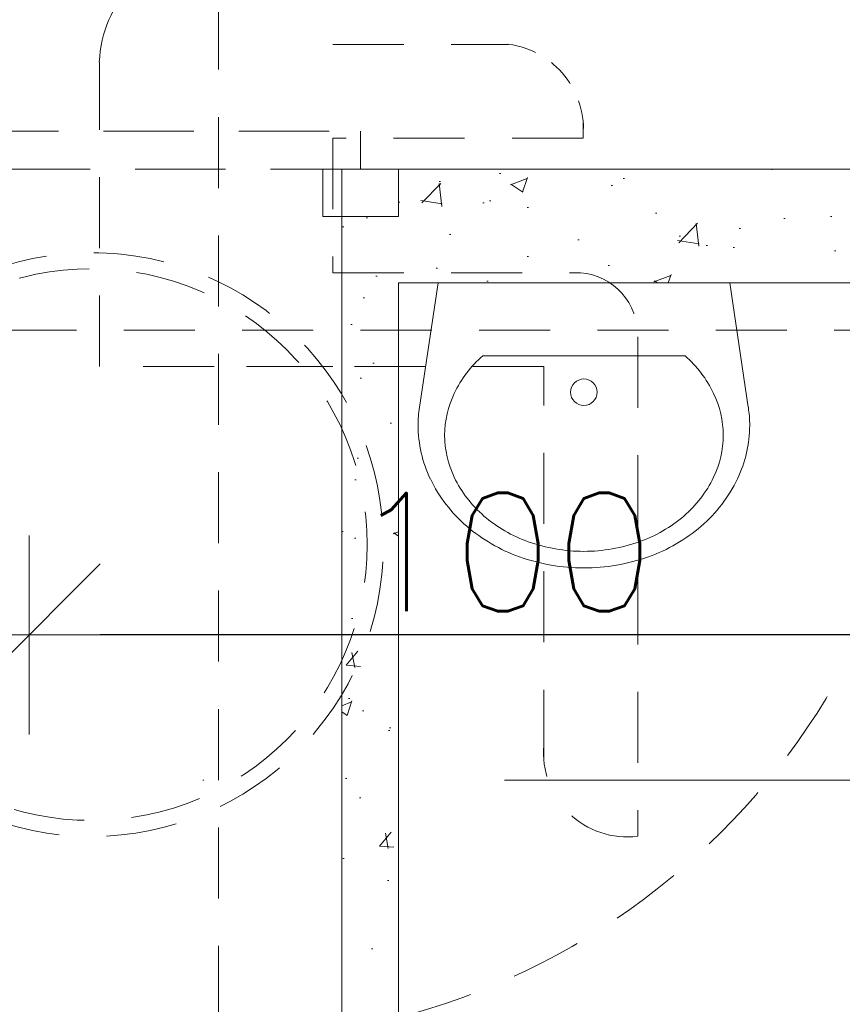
# Model space of a CAD drawing. Header units: millimetres. Extents: x 28291 to 177760, y -399809 to -170937.
# Tile 201 of 256: x 59174 to 59260, y -198052 to -197948. Entities that reach past the tile are written whole.
import ezdxf

# ---------------------------------------------------------------- set-up
doc = ezdxf.new("R2010")
doc.units = ezdxf.units.MM
for name, pattern in [('216-500', [2.5, 1.5, -1]), ('DASHDOT', [25.4, 12.7, -6.35, 0, -6.35]), ('HIDDEN2', [4.7625, 3.175, -1.5875])]:
    doc.linetypes.add(name, pattern=pattern)
doc.layers.get('0').update_dxf_attribs({"lineweight": 0})
doc.layers.add('!! 0_ Istn-okna - wymienione', color=9, linetype='Continuous', lineweight=13, true_color=0x808080)
doc.layers.add('!! 1_drzwi-linia - zrealizowane', color=7, linetype='Continuous', lineweight=5, true_color=0x7a7a7a)
for name, color, linetype, lineweight in [('!! 1_WYBURZENIA HATCH', 253, 'Continuous', 0), ('!! wymiary osi', 250, 'Continuous', 9), ('0-osie-liniA', 14, 'DASHDOT', 5)]:
    doc.layers.add(name, color=color, linetype=linetype, lineweight=lineweight)
doc.layers.add('!! 2_WYBURZENIA DO REMONTU', color=7, linetype='Continuous', lineweight=0, true_color=0x4d4d4d, plot=False)
doc.styles.add('TXT', font='simplex.shx')
doc.dimstyles.new('DIM50', dxfattribs={"dimscale": 5, "dimtxt": 2.5, "dimasz": 1.5, "dimexe": 0, "dimexo": 0, "dimgap": 0.5, "dimtad": 1, "dimdec": 4, "dimrnd": 0.5, "dimdsep": 46, "dimtxsty": 'TXT', "dimblk1": 'TICK1', "dimblk2": 'TICK1', "dimsah": 1, "dimcen": 0, "dimse1": 1, "dimse2": 1, "dimclrd": 1, "dimclre": 7, "dimclrt": 9, "dimadec": 0, "dimazin": 0, "dimtfac": 1, "dimtdec": 4, "dimtmove": 2, "dimatfit": 3, "dimldrblk": 'TICK1', "dimfxl": 1, "dimtolj": 1, "dimarcsym": 0})

# ---------------------------------------------------------------- blocks, each defined once
blk = doc.blocks.new('BLOK OSI')
at = {"layer": '0-osie-liniA', "ltscale": 5}
blk.add_lwpolyline([(48625.50568, -198090.0883), (53810.60983, -198090.0883)], dxfattribs=at)
blk = doc.blocks.new('A$C578D6593')
for p, q in [((-26.36, 0), (-29.16, 18.76)), ((17.64, 0), (20.43, 18.76)), ((-19.63, 11), (10.9, 11)), ((-26.36, 0), (17.64, 0))]:
    blk.add_line(p, q)
blk.add_circle((-4.36, 16.5), 2)
for centre, radius, start, end in [((-4.36, 14), 29, 90, 109.6071), ((-4.36, 14), 29, 70.3929, 90), ((-5.67, 17.67), 25.11, 109.6071, 130.6955), ((-4.36, 15.5), 25, 90, 109.6071), ((-4.36, 15.5), 25, 70.3929, 90), ((-3.06, 17.67), 25.11, 49.3045, 70.3929), ((-5.67, 19.17), 21.11, 109.6071, 130.6955), ((-3.06, 19.17), 21.11, 49.3045, 70.3929), ((-7.68, 20), 22.03, 130.6955, 154.2825), ((-1.05, 20), 22.03, 25.7175, 49.3045), ((-7.68, 21.5), 18.03, 130.6955, 154.2825), ((-1.05, 21.5), 18.03, 25.7175, 49.3045), ((-10.79, 21.5), 18.58, 154.2825, 180), ((-10.79, 23), 14.58, 154.2825, 180), ((2.06, 23), 14.58, 0, 25.7175), ((2.06, 21.5), 18.58, 0, 25.7175), ((-10.79, 23), 14.58, 180, 205.7175), ((2.06, 23), 14.58, 334.2825, 0), ((-10.79, 21.5), 18.58, 180, 188.4794), ((2.06, 21.5), 18.58, 351.5206, 0), ((-7.68, 24.5), 18.03, 205.7175, 228.4823), ((-1.05, 24.5), 18.03, 311.5177, 334.2825)]:
    blk.add_arc(centre, radius, start, end)
blk = doc.blocks.new('gvb')
at = {"linetype": '216-500', "ltscale": 5}
for p, q in [((130739.97, 14667.75), (130739.97, 14497.75)), ((130654.97, 14582.75), (130824.97, 14582.75)), ((130705.62, 14537.29), (130705.62, 14578.9))]:
    blk.add_line(p, q, dxfattribs=at)
for points in [[(130727.92, 14612.92), (130709.37, 14612.92)], [(130727.92, 14578.9), (130752.56, 14578.9), (130752.56, 14611.05)], [(130701.49, 14604.79), (130701.49, 14603.03), (130727.92, 14603.03)], [(130727.92, 14603.03), (130727.92, 14588.79)], [(130727.92, 14588.79), (130701.75, 14588.8)], [(130727.92, 14588.79), (130713.68, 14588.79)], [(130705.62, 14578.9), (130737.03, 14578.9)]]:
    blk.add_lwpolyline(points, dxfattribs=at)
blk.add_lwpolyline([(130701.75, 14588.8, 0.400619), (130695.72, 14582.06), (130695.72, 14529.31)], format="xyb", dxfattribs=at)
at = {"linetype": '216-500', "ltscale": 2}
blk.add_lwpolyline([(130713.68, 14588.79), (130713.68, 14588.79)], dxfattribs=at)
at = {"linetype": '216-500', "ltscale": 5}
for centre, radius in [((130739.97, 14582.75), 75), ((130753.4, 14560.11), 30.82), ((130753.4, 14560.11), 29.13)]:
    blk.add_circle(centre, radius, dxfattribs=at)
for centre, radius, start, end in [((130740.13, 14610.57), 12.44, 2.2135, 169.0878), ((130696.81, 14538.09), 8.85, 262.981, 5.2099)]:
    blk.add_arc(centre, radius, start, end, dxfattribs=at)
at = {"linetype": '216-500', "ltscale": 2}
blk.add_arc((130710.53, 14603.91), 9.09, 97.3287, 185.5564, dxfattribs=at)
blk = doc.blocks.new('TICK1')
at = {"color": 0}
for p, q in [((0, -1.4), (0, 1.4)), ((0, 0), (-1, 0))]:
    blk.add_line(p, q, dxfattribs=at)
at = {"color": 2}
blk.add_line((-1, -1), (1, 1), dxfattribs=at)
blk = doc.blocks.new('*D2966')
at = {"layer": '!! wymiary osi', "color": 1, "lineweight": -2, "transparency": 16777216}
blk.add_line((59267.07, -198013.31), (59182.07, -198013.31), dxfattribs=at)
at = {"layer": 'DEFPOINTS', "color": 0, "transparency": 16777216}
for p in [(59174.57, -198013.31), (59174.57, -198056.13), (59274.57, -198056.13)]:
    blk.add_point(p, dxfattribs=at)
at = {"layer": '!! wymiary osi', "color": 1, "lineweight": -2, "transparency": 16777216, "xscale": 7.5, "yscale": 7.5, "zscale": 7.5, "rotation": 180}
blk.add_blockref('TICK1', (59174.57, -198013.31), dxfattribs=at)
at = {"layer": '!! wymiary osi', "color": 1, "lineweight": -2, "transparency": 16777216, "xscale": 7.5, "yscale": 7.5, "zscale": 7.5}
blk.add_blockref('TICK1', (59274.57, -198013.31), dxfattribs=at)
at = {"layer": '!! wymiary osi', "color": 9, "transparency": 16777216, "insert": (59224.57, -198004.56), "char_height": 12.5, "attachment_point": 5, "style": 'TXT'}
blk.add_mtext('\\A1;100', dxfattribs=at)
blk = doc.blocks.new('*D2967')
at = {"layer": '!! wymiary osi', "color": 1, "lineweight": -2, "transparency": 16777216}
blk.add_line((59167.07, -198013.31), (59127.07, -198013.31), dxfattribs=at)
at = {"layer": 'DEFPOINTS', "color": 0, "transparency": 16777216}
for p in [(59119.57, -198013.31), (59119.57, -198056.13), (59174.57, -198056.13)]:
    blk.add_point(p, dxfattribs=at)
at = {"layer": '!! wymiary osi', "color": 1, "lineweight": -2, "transparency": 16777216, "xscale": 7.5, "yscale": 7.5, "zscale": 7.5, "rotation": 180}
blk.add_blockref('TICK1', (59119.57, -198013.31), dxfattribs=at)
at = {"layer": '!! wymiary osi', "color": 1, "lineweight": -2, "transparency": 16777216, "xscale": 7.5, "yscale": 7.5, "zscale": 7.5}
blk.add_blockref('TICK1', (59174.57, -198013.31), dxfattribs=at)
at = {"layer": '!! wymiary osi', "color": 9, "transparency": 16777216, "insert": (59147.07, -198004.56), "char_height": 12.5, "attachment_point": 5, "style": 'TXT'}
blk.add_mtext('\\A1;55', dxfattribs=at)
blk = doc.blocks.new('*D2979')
at = {"layer": '!! wymiary osi', "color": 1, "lineweight": -2, "transparency": 16777216}
blk.add_line((59068.66, -197818.63), (59068.66, -198048.63), dxfattribs=at)
at = {"layer": 'DEFPOINTS', "color": 0, "transparency": 16777216}
for p in [(59339.57, -197811.13), (59068.66, -198056.13), (59111.57, -198056.13)]:
    blk.add_point(p, dxfattribs=at)
at = {"layer": '!! wymiary osi', "color": 1, "lineweight": -2, "transparency": 16777216, "xscale": 7.5, "yscale": 7.5, "zscale": 7.5}
for p, rotation in [((59068.66, -197811.13), 90), ((59068.66, -198056.13), 270)]:
    blk.add_blockref('TICK1', p, dxfattribs=dict(at, rotation=rotation))
at = {"layer": '!! wymiary osi', "color": 9, "transparency": 16777216, "insert": (59059.91, -197899.65), "char_height": 12.5, "attachment_point": 5, "rotation": 90, "style": 'TXT'}
blk.add_mtext('\\A1;245', dxfattribs=at)

msp = doc.modelspace()

# ---------------------------------------------------------------- hatches: boundary and pattern name
at = {"layer": '!! 1_WYBURZENIA HATCH'}
h = msp.add_hatch(dxfattribs=at)
h.set_pattern_fill('AR-CONC', color=256, scale=0.1)
h.set_pattern_definition([(50, (8813.856, 61.46), (18.2184669, -1.5939086), [1.905, -20.955]), (355, (8813.856, 61.46), (-3.5243421, 19.1056845), [1.524, -16.7640584]), (100.451445, (8815.374, 61.327), (14.6941247, 17.5117752), [1.6190009, -17.8090245]), (46.1842, (8813.856, 66.54), (27.107904, -4.2042328), [2.8575, -31.4325]), (96.635558, (8816.115, 66.19), (23.7404134, 24.7426125), [2.4285023, -26.713561]), (351.184151, (8813.856, 66.54), (23.7404134, 24.7426125), [2.2859967, -25.1459732]), (21, (8816.396, 65.27), (15.1614391, -10.2265198), [1.905, -20.955]), (326, (8816.396, 65.27), (6.1802028, 18.4187966), [1.524, -16.764]), (71.451445, (8817.66, 64.418), (21.341642, 8.1922769), [1.6190009, -17.8089938]), (37.5, (8813.856, 61.46), (0.30886033, 8.45550389), [0, -16.5608, 0, -17.018, 0, -16.8275]), (7.5, (8813.856, 61.46), (6.68196625, 10.0180575), [0, -9.7028, 0, -16.1798, 0, -6.4135]), (327.5, (8808.192, 61.46), (13.55905952, -0.5728744), [0, -6.35, 0, -19.812, 0, -26.289]), (317.5, (8805.652, 61.46), (14.81291814, 2.5426491), [0, -8.255, 0, -13.1572, 0, -18.669])])
h.paths.add_polyline_path([(59174.56735, -198090.12813), (59213.56735, -198090.12813), (59213.56735, -197976.12813), (59339.56735, -197976.12813), (59339.56735, -197964.12813), (59207.56735, -197964.12813), (59207.56735, -198056.12813), (59174.56735, -198056.12813)])

# ---------------------------------------------------------------- linework, layer by layer
at = {"layer": '!! 2_WYBURZENIA DO REMONTU', "linetype": 'HIDDEN2', "ltscale": 3}
for points in [[(59139.56735, -197960.12813), (59209.56735, -197960.12813), (59209.56735, -197964.12813), (59139.56735, -197964.12813)], [(59139.56735, -197960.12813), (59209.56735, -197960.12813), (59209.56735, -197964.12813), (59139.56735, -197964.12813)], [(59213.56735, -197964.12813), (59213.56735, -197969.12813), (59205.56735, -197969.12813), (59205.56735, -197964.12813)], [(59213.56735, -197964.12813), (59213.56735, -197969.12813), (59205.56735, -197969.12813), (59205.56735, -197964.12813)]]:
    msp.add_lwpolyline(points, close=True, dxfattribs=at)
at = {"layer": '!! 2_WYBURZENIA DO REMONTU'}
msp.add_lwpolyline([(59174.56735, -198090.12813), (59213.56735, -198090.12813), (59213.56735, -197976.12813), (59339.56735, -197976.12813), (59339.56735, -197964.12813), (59207.56735, -197964.12813), (59207.56735, -198056.12813), (59174.56735, -198056.12813)], close=True, dxfattribs=at)
msp.add_lwpolyline([(59174.56735, -198090.12813), (59213.56735, -198090.12813), (59213.56735, -197976.12813), (59339.56735, -197976.12813), (59339.56735, -197964.12813), (59207.56735, -197964.12813), (59207.56735, -198056.12813), (59174.56735, -198056.12813)], close=True, dxfattribs=at)
at = {"layer": '!! 2_WYBURZENIA DO REMONTU', "linetype": 'HIDDEN2', "ltscale": 3}
for points in [[(59339.56735, -197964.12813), (59207.56735, -197964.12813)], [(59207.56735, -198056.12813), (59207.56735, -197964.12813)], [(59339.56735, -197976.12813), (59213.56735, -197976.12813)]]:
    msp.add_lwpolyline(points, dxfattribs=at)
msp.add_arc((59209.56735, -197964.12813), 70, 90, 180, dxfattribs=at)

# ---------------------------------------------------------------- block references
at = {"layer": '!! 0_ Istn-okna - wymienione', "xscale": -1}
msp.add_blockref('gvb', (189934.53592, -212563.87298), dxfattribs=at)
at = {"layer": '!! 1_drzwi-linia - zrealizowane'}
msp.add_blockref('BLOK OSI', (8819.85593, 61.46017), dxfattribs=at)
at = {"layer": '!! 2_WYBURZENIA DO REMONTU', "linetype": 'HIDDEN2', "ltscale": 3, "xscale": 0.7, "yscale": 0.7, "zscale": 0.7, "rotation": 180}
msp.add_blockref('A$C578D6593', (59230.08211, -197976.12813), dxfattribs=at)

# ---------------------------------------------------------------- dimensions: what is measured, and where the dimension line sits
at = {"layer": '!! wymiary osi'}
dim = msp.add_linear_dim(base=(59068.65939, -198056.12813), p1=(59339.56735, -197811.12815), p2=(59111.56735, -198056.12813), angle=90, dimstyle='DIM50', dxfattribs=at)
dim.commit()
dim.dimension.update_dxf_attribs({"geometry": '*D2979', "text_midpoint": (59059.90939, -197899.65318), "dimtype": 160})
for base, p1, p2, picture, middle in [((59119.56735, -198013.31169), (59174.56735, -198056.12813), (59119.56735, -198056.12813), '*D2967', (59147.06735, -198004.56169)), ((59174.56735, -198013.31169), (59274.56735, -198056.12747), (59174.56735, -198056.12813), '*D2966', (59224.56735, -198004.56169))]:
    dim = msp.add_linear_dim(base=base, p1=p1, p2=p2, dimstyle='DIM50', dxfattribs=at)
    dim.commit()
    dim.dimension.update_dxf_attribs({"geometry": picture, "text_midpoint": middle})

doc.saveas('drawing.dxf')
